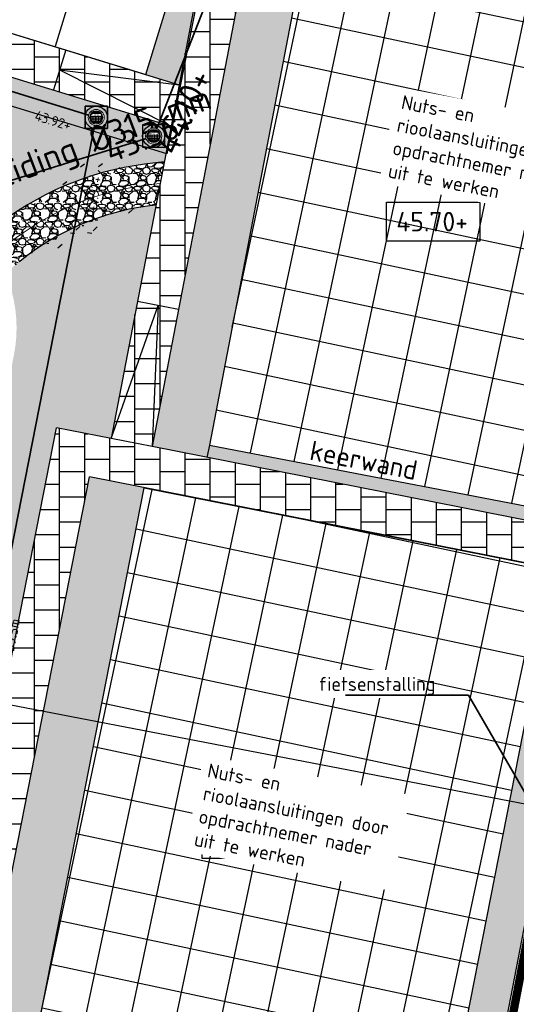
# Model space of a CAD drawing. Header units: metres. Extents: x 186340 to 190086, y 444329 to 445139.
# Tile 4 of 62: x 186448 to 186466, y 444433 to 444469. Entities that reach past the tile are written whole.
import ezdxf
from ezdxf import colors
from ezdxf.entities.mleader import LeaderData, LeaderLine
from ezdxf.enums import TextEntityAlignment as Align
from ezdxf.lldxf.tags import DXFTag
from ezdxf.math import Vec2, Vec3

# ---------------------------------------------------------------- set-up
doc = ezdxf.new("R2010")
doc.units = ezdxf.units.M
doc.set_wipeout_variables(frame=1)
doc.linetypes.add('AM-AS', pattern=[16, 10, -2, 2, -2])
doc.layers.get('0').update_dxf_attribs({"lineweight": 25})
doc.layers.add('_LOS bebouwing-bouwvlak', color=6, linetype='Continuous')
doc.layers.add('N-WE-AM-PROFIEL-SD', color=7, linetype='Continuous')
for name, color, linetype, lineweight in [('N-WE-AL-BOUWPEIL-T35', 7, 'Continuous', 25), ('N-WE-AM-CONSTRUCTIELIJN-G', 30, 'Continuous', 25), ('N-WE-RI-DWA_RIOOLLEIDING-G', 20, 'PR_VWA_LINE', 35), ('N-WE-RI-DWA_RIOOLPUT-S', 20, 'Continuous', 25), ('N-WE-RI-DWA_RIOOLPUT_INSPECTIEPUT_BETON-S', 20, 'Continuous', 25), ('N-WE-RI-DWA_STROOMRICHTING-S', 20, 'Continuous', 25), ('N-WE-RI-HWA-G', 150, 'PR_HWA_LINE', 35), ('N-WE-RI-HWA_BOB-S', 150, 'Continuous', 25), ('N-WE-RI-HWA_RIOOLPUT-S', 150, 'Continuous', 25), ('N-WE-RI-HWA_RIOOLPUT_INSPECTIEPUT_BETON-S', 150, 'Continuous', 25), ('N-WE-RI-PUTDEKSEL-S', 251, 'Continuous', 5), ('N-WE-VH-VERHARDING_STELCONPLATEN-V', 8, 'Continuous', 25), ('X-XX-AL-T35', 50, 'Continuous', 35)]:
    doc.layers.add(name, color=color, linetype=linetype, lineweight=lineweight)
doc.layers.add('N-WE-AM-AS_WEG-G', color=10, linetype='AM-AS', lineweight=5, plot=False)
for name, color, linetype, lineweight, true_color in [('N-WE-GR-GROEN-V', 7, 'Continuous', 25, 0xd2e4d4), ('N-WE-VH-VERHARDING_TROTTOIR-V', 7, 'Continuous', 25, 0xb2b2ae), ('N-WE-VH-VERHARDING_TROTTOIR_HALFVERHARDING-V', 7, 'Continuous', 25, 0xa57c00)]:
    doc.layers.add(name, color=color, linetype=linetype, lineweight=lineweight, true_color=true_color)
doc.styles.add('NLCS-ISO', font='NLCS-ISO.ttf')
doc.styles.add('NLCS-ISO-ANNOTATIEF-T18', font='NLCS-ISO.ttf', dxfattribs={"height": 1.8})
doc.styles.add('NLCS-ISO-ANNOTATIEF-T35', font='NLCS-ISO.ttf', dxfattribs={"height": 3.5})
doc.styles.add('NLCS-ISO-M200-T25', font='NLCS-ISO.ttf', dxfattribs={"height": 0.5})
doc.styles.get("Standard").update_dxf_attribs({"font": 'NLCS-ISO.ttf'})
tags = doc.linetypes.add('PR_HWA_LINE', pattern='A,2,-2,2,-2,2,-2,2,-2,2,-2,["HWA",NLCS-ISO,S=2,R=0,X=-1,Y=-1],-6', length=26).pattern_tags.tags
tags[22] = DXFTag(74, 10)
tags = doc.linetypes.add('PR_VWA_LINE', pattern='A,2,-2,2,-2,2,-2,2,-2,2,-2,["VWA",NLCS-ISO,S=2,R=0,X=-1,Y=-1],-6', length=26).pattern_tags.tags
tags[22] = DXFTag(74, 10)
pattern_1 = [(78, (0, 0), (-1.552809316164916, 0.3300598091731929), []), (168, (0, 0), (-0.330059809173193, -1.552809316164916), [])]
pattern_2 = [(0, (0, 0), (0.8999999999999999, 0.45), [0.8999999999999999, -0.8999999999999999]), (90, (0, 0), (-0.8999999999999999, 5.51091059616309e-17), [])]

# ---------------------------------------------------------------- blocks, each defined once
blk = doc.blocks.new('*U173')
blk.add_lwpolyline([(2.91038304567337e-11, -1.164153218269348e-10), (43.29366766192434, -8.325705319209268)])
at = {"style": 'NLCS-ISO'}
for tag, p in [('PROFIELNR', (-0.09442369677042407, -0.491003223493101)), ('PROFIELNR2', (43.19924396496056, -8.816708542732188))]:
    blk.add_attdef(tag, text='', height=1, rotation=349.1144729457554, dxfattribs=at).set_placement(p, align=Align.TOP_CENTER)
blk = doc.blocks.new('SRI-PUT_INSPECTIE_ROND_SO')
blk.add_wipeout([(-0.0056566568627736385, 0.35841247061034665), (0.05400819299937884, 0.354311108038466), (0.10984561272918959, 0.34110454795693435), (0.158637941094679, 0.32128292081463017), (0.19106395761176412, 0.30309084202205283), (0.22831245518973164, 0.27608231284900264), (0.26693847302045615, 0.23889434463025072), (0.290831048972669, 0.20912055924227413), (0.3114358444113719, 0.17695095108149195), (0.3397660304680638, 0.11336169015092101), (0.35266704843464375, 0.06256534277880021), (0.35812354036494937, 0.006165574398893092), (0.356093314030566, -0.038649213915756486), (0.3437270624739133, -0.10080696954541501), (0.32592415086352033, -0.14866078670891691), (0.30817493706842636, -0.1826735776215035), (0.2884084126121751, -0.21255060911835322), (0.2557113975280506, -0.2509856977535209), (0.2203845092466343, -0.28255760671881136), (0.17334840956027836, -0.31367498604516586), (0.13614905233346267, -0.33155838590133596), (0.11222553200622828, -0.340425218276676), (0.07841211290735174, -0.34979746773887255), (0.035629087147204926, -0.3567431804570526), (0.009625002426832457, -0.3584124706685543), (-0.028001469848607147, -0.35748054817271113), (-0.07910373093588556, -0.3497876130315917), (-0.12614369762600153, -0.33574638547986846), (-0.17055102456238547, -0.31555823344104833), (-0.2102179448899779, -0.29068250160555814), (-0.2554585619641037, -0.2519014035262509), (-0.2802895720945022, -0.22397430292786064), (-0.30677693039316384, -0.1860862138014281), (-0.3220754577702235, -0.15816044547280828), (-0.3422850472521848, -0.10768657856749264), (-0.3536235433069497, -0.06089814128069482), (-0.358123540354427, -0.022469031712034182), (-0.35551930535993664, 0.04852501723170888), (-0.3505456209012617, 0.07655351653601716), (-0.3351720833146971, 0.12801298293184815), (-0.3233804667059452, 0.15537821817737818), (-0.2989358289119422, 0.19832958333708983), (-0.2637786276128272, 0.24308621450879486), (-0.22854172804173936, 0.2764283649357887), (-0.18162736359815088, 0.30922781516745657), (-0.1407107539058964, 0.3298216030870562), (-0.1074188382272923, 0.34208218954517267), (-0.05784552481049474, 0.3538073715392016)])
for points in [[(-0.2614982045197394, 0.03490438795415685), (0.2608503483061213, 0.03490438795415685)], [(-0.2457477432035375, 0.09587215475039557), (-0.2457477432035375, -0.09597056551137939)], [(-0.1973646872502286, 0.1749042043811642), (0.1967168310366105, 0.1749042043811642)], [(-0.1757477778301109, 0.1965728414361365), (-0.1757477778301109, 0.1749042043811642)], [(-0.1757477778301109, 0.03490438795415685), (-0.1757477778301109, -0.1966712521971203)], [(-0.1057941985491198, 0.2414249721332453), (-0.1057941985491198, 0.1749042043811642)], [(-0.1057941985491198, 0.03490438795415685), (-0.1057941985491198, -0.2415233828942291)], [(-0.09744025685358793, 0.2449042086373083), (0.09679240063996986, 0.2449042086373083)], [(-0.03579419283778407, 0.2610554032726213), (-0.03579419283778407, 0.2449042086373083)], [(-0.03579419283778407, 0.03490438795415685), (-0.03579419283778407, -0.1750492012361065)], [(0.03420581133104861, 0.2611814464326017), (0.03420581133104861, 0.2449042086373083)], [(0.03420581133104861, 0.03490438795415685), (0.03420581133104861, -0.1750492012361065)], [(0.1042058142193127, 0.241833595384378), (0.1042058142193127, 0.1749042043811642)], [(0.1042058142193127, 0.03490438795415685), (0.1042058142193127, -0.2419320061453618)], [(0.1742056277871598, 0.1973670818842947), (0.1742056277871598, 0.1749042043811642)], [(0.1742056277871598, 0.03490438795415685), (0.1742056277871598, -0.1974654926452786)], [(0.2442056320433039, 0.09812946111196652), (0.2442056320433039, -0.09822787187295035)], [(-0.261485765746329, -0.03509561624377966), (0.2608379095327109, -0.03509561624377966)], [(-0.2419827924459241, -0.1050956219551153), (0.2413349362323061, -0.1050956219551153)], [(-0.1973233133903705, -0.1750492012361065), (0.1966754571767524, -0.1750492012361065)], [(-0.09732277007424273, -0.2450491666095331), (0.09667491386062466, -0.2450491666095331)], [(-0.03579419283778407, -0.2450491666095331), (-0.03579419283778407, -0.2611538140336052)], [(0.03420581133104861, -0.2450491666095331), (0.03420581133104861, -0.2612798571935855)]]:
    blk.add_lwpolyline(points)
for points in [[(-0.06829518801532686, 0.2248867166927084), (0.06670680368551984, 0.2248867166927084), (0.06670680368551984, 0.1949216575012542), (-0.06829518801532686, 0.1949216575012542)], [(-0.03829522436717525, 0.2019216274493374), (-0.01029519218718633, 0.2019216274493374), (-0.01029519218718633, 0.2179216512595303), (-0.03829522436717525, 0.2179216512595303)], [(0.03664298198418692, 0.2019331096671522), (0.008642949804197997, 0.2019331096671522), (0.008642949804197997, 0.2179331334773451), (0.03664298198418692, 0.2179331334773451)], [(-0.06829518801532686, -0.1950666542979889), (0.06670680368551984, -0.1950666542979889), (0.06670680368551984, -0.2250317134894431), (-0.06829518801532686, -0.2250317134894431)], [(-0.03829522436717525, -0.2180317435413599), (-0.01029519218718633, -0.2180317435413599), (-0.01029519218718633, -0.202031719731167), (-0.03829522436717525, -0.202031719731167)], [(0.03664298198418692, -0.2180202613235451), (0.008642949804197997, -0.2180202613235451), (0.008642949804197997, -0.2020202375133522), (0.03664298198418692, -0.2020202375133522)]]:
    blk.add_lwpolyline(points, close=True)
for radius in [0.3585013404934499, 0.29850134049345, 0.2635028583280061]:
    blk.add_circle((-0.0003239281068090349, -4.920538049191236e-05), radius)
blk.add_text('PROVIEL', height=0.07).set_placement((-0.0003239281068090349, 0.1033225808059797), align=Align.MIDDLE_CENTER)
blk = doc.blocks.new('N-SRI-PUT_HWA-SO')
at = {"layer": 'N-WE-RI-HWA_RIOOLPUT_INSPECTIEPUT_BETON-S', "lineweight": -3}
h = blk.add_hatch(color=256, dxfattribs=at)
h.dxf.hatch_style = 1
h.paths.add_polyline_path([(-0.4999999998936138, 0, 1), (0.4999999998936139, 0, 1)])
at = {"layer": 'N-WE-RI-HWA_RIOOLPUT_INSPECTIEPUT_BETON-S', "lineweight": -3, "flags": 128}
blk.add_lwpolyline([(-0.4999999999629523, -0.5000000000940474), (0.5000000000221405, -0.5000000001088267), (0.5000000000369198, 0.499999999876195), (-0.5000000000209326, 0.499999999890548)], close=True, dxfattribs=at)
at = {"layer": 'N-WE-RI-HWA_RIOOLPUT_INSPECTIEPUT_BETON-S', "lineweight": -3}
blk.add_circle((0, 0), 0.4999999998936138, dxfattribs=at)
at = {"layer": 'N-WE-RI-PUTDEKSEL-S'}
blk.add_blockref('SRI-PUT_INSPECTIE_ROND_SO', (0, 0), dxfattribs=at)
blk = doc.blocks.new('*U298')
at = {"ltscale": 0.1}
blk.add_hatch(color=256, dxfattribs=at).paths.add_polyline_path([(2.500000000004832, 0), (-2.500000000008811, -0.8333333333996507), (-2.500000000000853, 0.8333333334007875)])
at = {"ltscale": 0.1, "flags": 128}
blk.add_lwpolyline([(2.500000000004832, 0), (-2.500000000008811, -0.8333333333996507), (-2.500000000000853, 0.8333333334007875)], close=True, dxfattribs=at)
at = {"ltscale": 0.1, "style": 'NLCS-ISO'}
for tag, p in [('MAT', (-1.000000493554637, 1)), ('BOBL', (-68.37211050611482, -4.239999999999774))]:
    blk.add_attdef(tag, text='', height=1.8, dxfattribs=at).set_placement(p, align=Align.BOTTOM_RIGHT)
for tag, p in [('DIA', (0.9999995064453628, 1)), ('BOBR', (68.46650147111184, -4.24))]:
    blk.add_attdef(tag, text='', height=1.8, dxfattribs=at).set_placement(p, align=Align.BOTTOM_LEFT)
blk.add_attdef('LGT', text='', height=1.8, dxfattribs=at).set_placement((4.440892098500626e-16, -2.220000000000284), align=Align.TOP_CENTER)
blk = doc.blocks.new('N-SRI-PUT_VWA-SO')
at = {"layer": 'N-WE-RI-DWA_RIOOLPUT_INSPECTIEPUT_BETON-S', "lineweight": -3}
h = blk.add_hatch(color=256, dxfattribs=at)
edge = h.paths.add_edge_path()
edge.add_arc((-6.273145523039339e-05, 6.272915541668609e-05), 0.4999999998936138, 0, 360)
at = {"layer": 'N-WE-RI-DWA_RIOOLPUT_INSPECTIEPUT_BETON-S', "lineweight": -3, "flags": 128}
for points in [[(-0.500083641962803, 0.5000836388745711), (0.4999163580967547, 0.500083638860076), (0.4999163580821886, -0.4999163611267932), (-0.5000836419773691, -0.4999163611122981)], [(0.4999581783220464, -0.4999163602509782), (0.4999163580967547, 0.500083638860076), (-0.5000836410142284, 0.5000418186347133), (-0.5000418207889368, -0.4999581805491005)]]:
    blk.add_lwpolyline(points, close=True, dxfattribs=at)
at = {"layer": 'N-WE-RI-DWA_RIOOLPUT_INSPECTIEPUT_BETON-S', "lineweight": -3}
blk.add_circle((-6.273145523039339e-05, 6.272915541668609e-05), 0.4999999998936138, dxfattribs=at)
at = {"layer": 'N-WE-RI-PUTDEKSEL-S'}
blk.add_blockref('SRI-PUT_INSPECTIE_ROND_SO', (0, 0), dxfattribs=at)
blk = doc.blocks.new('*U299')
at = {"ltscale": 0.1, "style": 'NLCS-ISO'}
for tag, p in [('MAT', (-1.000000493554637, 1)), ('BOBL', (-93.76127811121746, -4.239999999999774))]:
    blk.add_attdef(tag, text='', height=1.8, dxfattribs=at).set_placement(p, align=Align.BOTTOM_RIGHT)
for tag, p in [('DIA', (0.9999995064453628, 1)), ('BOBR', (76.85818288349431, -4.24))]:
    blk.add_attdef(tag, text='', height=1.8, dxfattribs=at).set_placement(p, align=Align.BOTTOM_LEFT)
blk.add_attdef('LGT', text='', height=1.8, dxfattribs=at).set_placement((4.440892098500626e-16, -2.220000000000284), align=Align.TOP_CENTER)

msp = doc.modelspace()

# ---------------------------------------------------------------- hatches: boundary and pattern name
at = {"layer": 'N-WE-GR-GROEN-V', "transparency": 33554687}
h = msp.add_hatch(color=256, dxfattribs=at)
h.dxf.hatch_style = 1
h.paths.add_polyline_path([(186455.8092145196, 444477.3083655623), (186455.7727307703, 444477.315381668), (186455.4228389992, 444476.1753667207), (186452.4890517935, 444466.6165215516), (186453.6826416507, 444466.2501866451)])
h = msp.add_hatch(color=256, dxfattribs=at)
h.dxf.hatch_style = 1
edge = h.paths.add_edge_path()
edge.add_line((186431.1118480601, 444471.6085230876), (186431.4782749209, 444472.8024125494))
edge.add_line((186431.4782749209, 444472.8024125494), (186421.7262069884, 444475.7955034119))
edge.add_line((186421.7262069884, 444475.7955034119), (186421.3033540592, 444474.4211986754))
edge.add_arc((186430.1443280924, 444471.7009637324), 9.249999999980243, 162.8976544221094, 185.5438452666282)
edge.add_line((186420.9375943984, 444470.8073448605), (186423.3022307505, 444470.0815940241))
edge.add_arc((186421.8351803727, 444465.3016606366), 4.999999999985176, 43.9962976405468, 72.93777699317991, ccw=False)
edge.add_arc((186429.0290272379, 444472.2477795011), 5.000000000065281, 223.9962976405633, 252.9377769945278)
edge.add_line((186427.5619768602, 444467.4678461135), (186444.3269736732, 444462.3223570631))
edge.add_arc((186442.8599232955, 444457.5424236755), 4.999999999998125, 40.583635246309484, 72.9377769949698, ccw=False)
edge.add_arc((186434.8993916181, 444476.0371337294), 19.24999999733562, 307.6470602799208, 309.0501558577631)
edge.add_arc((186453.7994052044, 444452.7392907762), 10.74999999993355, 97.2194129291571, 129.0501561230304, ccw=False)
edge.add_line((186452.4484594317, 444463.4040667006), (186453.1524605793, 444463.4932450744))
edge.add_line((186453.1524605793, 444463.4932450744), (186453.3977165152, 444464.7685759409))
edge.add_line((186453.3977165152, 444464.7685759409), (186453.3307412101, 444464.7891319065))
edge.add_line((186453.3307412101, 444464.7891319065), (186431.1118480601, 444471.6085230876))
h = msp.add_hatch(color=256, dxfattribs=at)
h.dxf.hatch_style = 1
h.paths.add_polyline_path([(186458.543358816, 444472.9924326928), (186456.5793459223, 444473.3701274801), (186452.7190779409, 444453.2967339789), (186454.6795591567, 444452.9109450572), (186454.7664109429, 444453.3523037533)])
h.paths.add_polyline_path([(186453.5337012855, 444464.8010524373), (186455.1177012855, 444464.8010524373), (186455.1177012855, 444465.6650524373), (186453.5337012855, 444465.6650524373)], flags=25)
h.paths.add_polyline_path([(186455.0075553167, 444472.7492655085), (186456.5915553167, 444472.7492655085), (186456.5915553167, 444473.6132655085), (186455.0075553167, 444473.6132655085)], flags=9)
h.paths.add_polyline_path([(186452.2676313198, 444458.3408270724), (186453.8516313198, 444458.3408270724), (186453.8516313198, 444459.2048270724), (186452.2676313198, 444459.2048270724)], flags=9)
h = msp.add_hatch(color=256, dxfattribs=at)
h.dxf.hatch_style = 1
h.paths.add_polyline_path([(186474.6346878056, 444469.1628262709), (186473.1994541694, 444469.7749147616), (186469.4965076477, 444450.5195928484), (186454.7664109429, 444453.3523037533), (186454.6795591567, 444452.9109450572), (186469.3971678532, 444450.014773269), (186469.4743998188, 444450.4072464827), (186470.9712022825, 444450.1127015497)])
h = msp.add_hatch(color=256, dxfattribs=at)
h.dxf.hatch_style = 1
edge = h.paths.add_edge_path()
edge.add_line((186452.8544338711, 444461.9435061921), (186452.6369634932, 444461.9159584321))
edge.add_arc((186453.7994052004, 444452.7392907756), 9.250000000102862, 97.21941290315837, 129.0501561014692)
edge.add_arc((186434.8993915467, 444476.0371336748), 20.74999999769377, 307.2315433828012, 309.0501561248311, ccw=False)
edge.add_arc((186442.8599232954, 444457.5424236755), 5.000000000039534, -11.132579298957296, 23.248804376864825, ccw=False)
edge.add_line((186447.7658384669, 444456.5770241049), (186443.27506146, 444433.7560371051))
edge.add_arc((186448.1809766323, 444432.7906375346), 5.000000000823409, 168.8674207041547, 195.3697539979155)
edge.add_line((186443.3597993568, 444431.4654018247), (186444.2377656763, 444428.289849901))
edge.add_line((186444.2377656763, 444428.289849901), (186449.2914203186, 444453.9712379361))
edge.add_line((186449.2914203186, 444453.9712379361), (186451.2472897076, 444453.5863565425))
edge.add_line((186451.2472897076, 444453.5863565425), (186452.8544338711, 444461.9435061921))
h = msp.add_hatch(color=256, dxfattribs=at)
h.dxf.hatch_style = 1
h.paths.add_polyline_path([(186462.8093870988, 444426.8508595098), (186448.0916415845, 444429.7470582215), (186452.4358360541, 444451.8231500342), (186450.4735749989, 444452.2098435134), (186445.7087538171, 444427.9962336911), (186446.3118970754, 444427.875843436), (186446.1107560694, 444426.7250847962), (186463.9693107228, 444423.2343710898), (186465.3334522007, 444430.4304651), (186464.9596689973, 444430.5023464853), (186468.4518932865, 444448.6619127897), (186467.1536851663, 444448.9274777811)])
at = {"layer": 'N-WE-VH-VERHARDING_STELCONPLATEN-V'}
h = msp.add_hatch(dxfattribs=at)
h.set_pattern_fill('ANSI37', color=256, scale=0.5, angle=33)
h.set_pattern_definition(pattern_1)
h.paths.add_polyline_path([(186473.2734555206, 444470.1597217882), (186458.543358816, 444472.9924326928), (186454.7664109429, 444453.3523037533), (186469.4965076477, 444450.5195928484)])
h = msp.add_hatch(dxfattribs=at)
h.set_pattern_fill('ANSI37', color=256, scale=0.5, angle=33)
h.set_pattern_definition(pattern_1)
h.paths.add_polyline_path([(186467.1527939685, 444448.9229489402), (186452.4358360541, 444451.8231500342), (186448.0916415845, 444429.7470582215), (186462.8093870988, 444426.8508595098)])
at = {"layer": 'N-WE-VH-VERHARDING_TROTTOIR-V'}
h = msp.add_hatch(dxfattribs=at)
h.set_pattern_fill('AVH-TEGEL_300X300_HALFST-SO', color=256, scale=3, pattern_type=2)
h.set_pattern_definition(pattern_2)
h.paths.add_polyline_path([(186457.4842624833, 444480.5184066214), (186456.0502824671, 444480.9585217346), (186455.9752686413, 444480.7141122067), (186439.5347573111, 444485.7600106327), (186439.9015692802, 444486.955154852), (186424.9865290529, 444491.5314847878), (186424.4012298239, 444489.6199644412), (186437.4027263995, 444485.6298407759), (186437.0359638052, 444484.4348574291), (186453.2877373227, 444479.4468861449), (186455.3884484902, 444478.8021388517), (186454.9789842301, 444477.4680252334), (186455.8092145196, 444477.3083655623), (186453.6826416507, 444466.2501866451), (186453.3953739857, 444464.7563947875), (186451.2472897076, 444453.5863565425), (186452.719077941, 444453.296733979), (186457.2774160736, 444477.0000922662), (186475.0884302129, 444469.4041744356), (186475.6768622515, 444470.7839380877), (186456.9480362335, 444478.7712779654)])
h = msp.add_hatch(dxfattribs=at)
h.set_pattern_fill('AVH-TEGEL_300X300_HALFST-SO', color=256, scale=3, pattern_type=2)
h.set_pattern_definition(pattern_2)
edge = h.paths.add_edge_path()
edge.add_line((186458.4768039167, 444479.010756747), (186458.3512717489, 444478.7164071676))
edge.add_line((186458.3512717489, 444478.7164071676), (186475.8730062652, 444471.2438593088))
edge.add_line((186475.8730062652, 444471.2438593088), (186475.676862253, 444470.7839380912))
edge.add_line((186475.676862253, 444470.7839380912), (186475.0884302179, 444469.4041744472))
edge.add_line((186475.0884302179, 444469.4041744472), (186471.288139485, 444449.6426626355))
edge.add_line((186471.288139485, 444449.6426626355), (186470.9293261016, 444447.7768330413))
edge.add_line((186470.9293261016, 444447.7768330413), (186470.6349684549, 444447.8347575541))
edge.add_line((186470.6349684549, 444447.8347575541), (186467.1976826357, 444430.0636166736))
edge.add_line((186467.1976826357, 444430.0636166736), (186468.9637956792, 444429.716076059))
edge.add_line((186468.9637956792, 444429.716076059), (186476.280776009, 444467.6614511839))
edge.add_arc((186477.4100834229, 444467.4442766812), 1.149999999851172, 109.11447294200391, 169.1144729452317, ccw=False)
edge.add_line((186477.0335083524, 444468.5308728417), (186481.2316319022, 444469.9857911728))
edge.add_arc((186480.9532938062, 444470.7889274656), 0.8500000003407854, 289.1144729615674, 351.0032100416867)
edge.add_arc((186477.0025053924, 444471.4144439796), 4.850000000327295, 351.0032100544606, 405.9665750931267)
edge.add_arc((186479.7828169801, 444474.2901817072), 0.8500000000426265, 45.96657509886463, 156.9030579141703)
edge.add_line((186479.00095091, 444474.6236265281), (186477.4255580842, 444470.9296234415))
edge.add_line((186477.4255580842, 444470.9296234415), (186458.4768039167, 444479.010756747))
h = msp.add_hatch(dxfattribs=at)
h.set_pattern_fill('AVH-TEGEL_300X300_HALFST-SO', color=256, scale=3, pattern_type=2)
h.set_pattern_definition(pattern_2)
h.paths.add_polyline_path([(186432.9869235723, 444472.6020870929), (186433.3533504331, 444473.7959765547), (186420.7333459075, 444477.6692904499), (186420.2922266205, 444476.2356186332), (186431.4782749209, 444472.8024125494), (186431.1118480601, 444471.6085230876), (186453.3977165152, 444464.7685759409), (186453.6826416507, 444466.2501866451)])
h = msp.add_hatch(dxfattribs=at)
h.set_pattern_fill('AVH-TEGEL_300X300_HALFST-SO', color=256, scale=3, pattern_type=2)
h.set_pattern_definition(pattern_2)
h.paths.add_polyline_path([(186471.288139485, 444449.6426626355), (186449.2914203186, 444453.9712379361), (186444.2377656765, 444428.289849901), (186445.7087538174, 444427.9962336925), (186450.4735749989, 444452.2098435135), (186471.0065757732, 444448.1785313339)])
at = {"layer": 'N-WE-VH-VERHARDING_TROTTOIR_HALFVERHARDING-V'}
h = msp.add_hatch(dxfattribs=at)
h.set_pattern_fill('GRAVEL', color=256, scale=0.025)
h.set_pattern_definition([(228.0127875, (0.4572000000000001, 0.635), (-5.080000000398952, -5.714999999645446), [0.08543036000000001, -8.45762090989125]), (184.969741, (0.40005, 0.5715), (7.619999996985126, 0.635000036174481), [0.14660118, -14.513512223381]), (132.5104471, (0.254, 0.5588), (6.350000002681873, -6.98499999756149), [0.10337038, -10.233680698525]), (267.273689, (0.006350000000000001, 0.40005), (0.6350000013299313, 12.69999999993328), [0.13350113, -13.2166093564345]), (292.83365418, (0, 0.2667), (-3.175000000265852, 7.619999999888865), [0.130908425, -12.959951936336]), (357.2736889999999, (0.0508, 0.14605), (-12.69999999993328, 0.6350000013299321), [0.13350113, -13.2166093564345]), (37.69424047, (0.18415, 0.1397), (-8.254999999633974, -6.350000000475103), [0.176548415, -17.47827882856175]), (72.25532837, (0.32385, 0.24765), (4.445000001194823, 13.96999999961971), [0.16667988, -16.50131415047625]), (121.42956562, (0.37465, 0.4064), (-5.08000000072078, 8.254999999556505), [0.13395325, -13.261386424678]), (175.2363583, (0.3048, 0.5207), (6.984999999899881, -0.635000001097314), [0.15292832, -7.4934842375]), (222.3974378, (0.1524, 0.5334), (-7.619999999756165, -6.985000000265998), [0.19776948, -19.57919312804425]), (138.81407483, (0.635, 0.3937), (-4.444999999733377, 3.810000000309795), [0.06750113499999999, -6.682641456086]), (171.4692344, (0.5842, 0.43815), (8.255000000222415, -1.269999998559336), [0.128420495, -12.71365974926]), (225, (0.4572000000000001, 0.4572000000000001), (-8.881784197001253e-17, -0.6350000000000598), [0.08980233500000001, -0.808223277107]), (203.19859051, (0.4127500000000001, 0.5334), (3.175000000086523, 1.269999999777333), [0.04836032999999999, -4.787655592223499]), (291.80140949, (0.3683000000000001, 0.5143500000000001), (-0.6350000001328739, 1.904999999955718), [0.068391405, -3.3511882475]), (30.96375653, (0.3937, 0.4508500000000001), (1.905000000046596, 1.269999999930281), [0.111079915, -3.5915745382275]), (161.56505118, (0.48895, 0.508), (1.270000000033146, -0.6349999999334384), [0.080321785, -1.927724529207]), (16.389540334, (0, 0.5143500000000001), (6.350000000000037, 1.905000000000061), [0.112522, -11.13970666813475]), (70.34617594, (0.10795, 0.5461), (-2.540000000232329, -6.984999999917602), [0.094399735, -9.34555391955]), (293.19859051, (0.48895, 0.635), (-1.269999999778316, 3.175000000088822), [0.096720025, -4.739295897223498]), (343.6104596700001, (0.5270499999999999, 0.5461), (-6.350000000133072, 1.904999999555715), [0.112522, -11.139706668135]), (339.44395478, (0, 0.12065), (-3.174999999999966, 1.270000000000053), [0.1085088, -5.3169335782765]), (294.7751406, (0.1016, 0.08255000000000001), (-3.175000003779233, 6.984999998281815), [0.09091803, -9.000898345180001]), (66.80140949, (0.4953000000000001, 0), (1.269999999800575, 3.175000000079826), [0.09672002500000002, -4.739295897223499]), (17.35402464, (0.5334, 0.0889), (-8.254999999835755, -2.540000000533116), [0.106445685, -10.53809399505]), (69.44395478, (0.18415, 0), (-1.270000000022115, -3.174999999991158), [0.05425439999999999, -5.371187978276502]), (101.309932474, (0.4572000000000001, 0), (-0.6350000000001, 2.540000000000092), [0.03237865, -3.205498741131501]), (165.963756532, (0.4508500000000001, 0.03175), (1.904999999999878, -0.6349999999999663), [0.130908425, -2.48726364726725]), (186.00900596, (0.32385, 0.0635), (6.349999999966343, 0.6350000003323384), [0.12131675, -12.01034121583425]), (303.69006753, (0.3937, 0.3937), (-0.6350000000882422, 1.269999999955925), [0.09158097, -2.19794408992]), (353.15722659, (0.4445000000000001, 0.3175), (10.79500000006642, -1.269999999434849), [0.15988919, -15.82900226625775]), (60.9453959, (0.6032500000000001, 0.29845), (-2.540000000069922, -4.444999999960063), [0.06537706, -6.472348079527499]), (90, (0.635, 0.3556), (-0.635, 0.635), [0.0381, -0.5969]), (120.25643716, (0.31115, 0.08255000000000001), (2.539999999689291, -4.445000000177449), [0.08821674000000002, -8.7334851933]), (48.01278749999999, (0.2667, 0.15875), (5.080000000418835, 5.714999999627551), [0.17086072, -8.372190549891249]), (0, (0.381, 0.28575), (0.635, 0.635), [0.1651, -0.4699]), (325.3048465, (0.5461, 0.28575), (6.350000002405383, -4.444999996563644), [0.10040239, -9.939829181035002]), (254.0546040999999, (0.62865, 0.2286), (-0.6349999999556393, -2.540000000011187), [0.09245727, -4.530412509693]), (207.64597536, (0.6032500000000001, 0.1397), (-12.06500000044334, -6.349999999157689), [0.150536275, -14.9031161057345]), (175.42607874, (0.4699, 0.06985), (-8.254999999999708, 0.6349999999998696), [0.159257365, -15.76646161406])])
h.paths.add_polyline_path([(186452.6369634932, 444461.9159584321), (186452.8544338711, 444461.9435061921), (186453.1524605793, 444463.4932450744), (186452.4484594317, 444463.4040667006, 0.1397878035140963), (186447.0269003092, 444461.0876844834, -0.00612223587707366), (186446.6572090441, 444460.7952103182, -0.07578204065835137), (186447.4539205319, 444459.5160470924, 0.00793536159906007), (186447.9719009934, 444459.9227923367, -0.1397878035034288)])

# ---------------------------------------------------------------- linework, layer by layer
at = {"layer": 'N-WE-AM-AS_WEG-G'}
msp.add_line((186453.0034472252, 444462.7183756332), (186452.5427114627, 444462.6600125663), dxfattribs=at)
msp.add_arc((186453.7994052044, 444452.7392907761), 10, 97.2194129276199, 129.0501561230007, dxfattribs=at)
at = {"layer": 'N-WE-AM-CONSTRUCTIELIJN-G'}
for p, q in [((186455.8092145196, 444477.3083655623), (186453.6826416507, 444466.2501866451)), ((186457.2774160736, 444477.0000922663), (186452.719077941, 444453.296733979)), ((186449.6201113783, 444467.4970526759), (186449.179996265, 444466.0630726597)), ((186453.6826416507, 444466.2501866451), (186453.3953739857, 444464.7563947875)), ((186453.3977165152, 444464.7685759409), (186451.2472897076, 444453.5863565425)), ((186453.1524605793, 444463.4932450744), (186452.448459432, 444463.4040667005)), ((186452.8544338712, 444461.9435061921), (186452.6369634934, 444461.9159584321)), ((186453.6633149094, 444458.2067662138), (186452.1903052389, 444458.4900373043)), ((186444.2377656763, 444428.289849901), (186449.2914203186, 444453.9712379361)), ((186451.2472897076, 444453.5863565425), (186449.2914203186, 444453.9712379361)), ((186452.7190779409, 444453.2967339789), (186451.2472897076, 444453.5863565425)), ((186471.2881394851, 444449.6426626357), (186452.7190779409, 444453.2967339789)), ((186454.7664109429, 444453.3523037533), (186454.6795591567, 444452.9109450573)), ((186445.7087538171, 444427.9962336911), (186450.4735749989, 444452.2098435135)), ((186467.1527939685, 444448.9229489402), (186450.4735749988, 444452.2098435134)), ((186468.4518932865, 444448.6619127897), (186464.9596689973, 444430.5023464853))]:
    msp.add_line(p, q, dxfattribs=at)
at = {"layer": 'N-WE-AM-CONSTRUCTIELIJN-G', "flags": 128}
for points in [[(186420.3522667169, 444477.7874476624), (186433.3536861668, 444473.7970704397), (186432.9869235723, 444472.6020870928), (186452.4890517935, 444466.6165215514), (186455.423152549, 444476.1763883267), (186435.9209342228, 444482.1616602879), (186436.2876968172, 444483.3566436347), (186423.2860194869, 444487.3461806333)], [(186473.2734555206, 444470.1597217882), (186458.543358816, 444472.9924326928), (186454.7664109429, 444453.3523037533), (186469.4965076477, 444450.5195928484)]]:
    msp.add_lwpolyline(points, close=True, dxfattribs=at)
for points in [[(186420.7333459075, 444477.6692904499), (186433.3533504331, 444473.7959765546), (186432.9869235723, 444472.6020870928), (186453.6826416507, 444466.2501866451)], [(186452.1724842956, 444477.1729609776), (186449.23869709, 444467.6141158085)], [(186420.2922266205, 444476.2356186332), (186431.4782749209, 444472.8024125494), (186431.1118480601, 444471.6085230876), (186453.3977165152, 444464.7685759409)], [(186449.4000538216, 444466.7800626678), (186453.6826416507, 444466.2501866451)], [(186449.4000538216, 444466.7800626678), (186453.3977165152, 444464.7685759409)], [(186451.2472897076, 444453.5863565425), (186452.9268100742, 444458.3484017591), (186452.7190779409, 444453.2967339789)], [(186452.435939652, 444451.8236764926), (186467.1536851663, 444448.9274777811), (186462.8093870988, 444426.8508595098), (186448.0916415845, 444429.7470582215), (186452.435939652, 444451.8236764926)]]:
    msp.add_lwpolyline(points, dxfattribs=at)
at = {"layer": 'N-WE-AM-CONSTRUCTIELIJN-G', "const_width": 0.3, "flags": 128}
msp.add_lwpolyline([(186470.9679420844, 444447.9730696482), (186468.612234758, 444448.4366322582), (186465.1560702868, 444430.4645770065)], dxfattribs=at)
at = {"layer": 'N-WE-AM-CONSTRUCTIELIJN-G'}
for radius in [10.75, 9.25]:
    msp.add_arc((186453.7994052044, 444452.7392907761), radius, 97.2194129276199, 129.0501561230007, dxfattribs=at)
at = {"layer": 'N-WE-RI-DWA_RIOOLLEIDING-G'}
for p, q in [((186420.4981014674, 444474.3373081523), (186450.7126648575, 444465.0780433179)), ((186450.7126648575, 444465.0780433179), (186443.0830708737, 444426.3063864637))]:
    msp.add_line(p, q, dxfattribs=at)
at = {"layer": 'N-WE-RI-HWA-G'}
for p, q in [((186452.7714610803, 444464.410923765), (186461.161720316, 444485.7800559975)), ((186440.1126664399, 444460.4948742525), (186452.7714610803, 444464.410923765))]:
    msp.add_line(p, q, dxfattribs=at)

# ---------------------------------------------------------------- block references
at = {"layer": 'N-WE-AM-PROFIEL-SD'}
msp.add_blockref('*U173', (186442.7473894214, 444444.9977351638), dxfattribs=at)
at = {"layer": 'N-WE-RI-DWA_STROOMRICHTING-S', "xscale": 0.2, "yscale": 0.2, "zscale": 0.2, "rotation": 342.9622960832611}
msp.add_blockref('*U298', (186435.6053831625, 444469.7076757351), dxfattribs=at).add_auto_attribs({'MAT': 'PVC', 'DIA': 'ø250', 'LGT': '31.6m', 'BOBL': '44.05+', 'BOBR': '43.92+'})
at = {"layer": 'N-WE-RI-DWA_STROOMRICHTING-S'}
ref = msp.add_blockref('*U299', (186447.0921821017, 444446.679670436), dxfattribs=dict(at, xscale=0.2, yscale=0.2, zscale=0.2, rotation=78.86742070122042))
ref.add_attrib('LGT', '39.5m', dxfattribs={"layer": '0', "ltscale": 0.1, "height": 0.3599999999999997, "rotation": 78.86742070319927, "style": 'NLCS-ISO'}).set_placement((186447.5278273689, 444446.5939429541), align=Align.TOP_CENTER)
ref.add_attrib('BOBR', '43.92+', dxfattribs={"layer": '0', "ltscale": 0.1, "height": 0.3599999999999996, "rotation": 78.86742070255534, "style": 'NLCS-ISO'}).set_placement((186450.786211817, 444461.6191803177), align=Align.BOTTOM_LEFT)

# ---------------------------------------------------------------- texts
at = {"layer": 'N-WE-AL-BOUWPEIL-T35', "char_height": 0.7, "width": 2.641109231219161, "attachment_point": 1, "style": 'NLCS-ISO-ANNOTATIEF-T35', "bg_fill": 16, "box_fill_scale": 1.5, "bg_fill_color": 256, "bg_fill_transparency": 0}
for s, insert in [('45.70+', (186461.4624742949, 444461.698, 44.354)), ('45.20+', (186454.8613328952, 444439.6016333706, -0.1060000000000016))]:
    msp.add_mtext(s, dxfattribs=dict(at, insert=insert))
at = {"layer": 'N-WE-RI-HWA_BOB-S', "char_height": 0.8999999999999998, "attachment_point": 1, "style": 'NLCS-ISO-ANNOTATIEF-T18'}
for s, insert, width, rotation in [('44.10+', (186452.7439927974, 444464.0606075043), 7.189113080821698, 64.43132383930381), ('HWA-leiding %%C315 mm', (186443.8009583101, 444462.1407417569), 11.02531258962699, 20.91134487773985), ('43.36+', (186450.9099915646, 444464.2832985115), 7.189113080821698, 20.632580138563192)]:
    msp.add_mtext(s, dxfattribs=dict(at, insert=insert, width=width, rotation=rotation))
at = {"layer": 'X-XX-AL-T35', "insert": (186458.4514807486, 444453.5208204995), "char_height": 0.7, "width": 3.927, "attachment_point": 1, "rotation": 349.0678424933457, "style": 'NLCS-ISO-ANNOTATIEF-T35'}
msp.add_mtext('keerwand', dxfattribs=at)

# ---------------------------------------------------------------- next in the draw order: block references
at = {"layer": 'N-WE-RI-DWA_RIOOLPUT-S', "xscale": 0.8, "yscale": 0.8, "zscale": 0.8}
msp.add_blockref('N-SRI-PUT_VWA-SO', (186450.7126648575, 444465.0780433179), dxfattribs=at)
at = {"layer": 'N-WE-RI-HWA_RIOOLPUT-S', "xscale": 0.8, "yscale": 0.8, "zscale": 0.8}
msp.add_blockref('N-SRI-PUT_HWA-SO', (186452.7714610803, 444464.410923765), dxfattribs=at)

# ---------------------------------------------------------------- next in the draw order: texts
at = {"layer": 'X-XX-AL-T35', "insert": (186461.7065059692, 444465.8833087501), "char_height": 0.5, "width": 7.032490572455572, "attachment_point": 1, "rotation": 349.11447294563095, "style": 'NLCS-ISO-ANNOTATIEF-T35', "bg_fill": 3, "box_fill_scale": 1.5, "bg_fill_color": 256, "bg_fill_transparency": 0}
msp.add_mtext('Nuts- en rioolaansluitingen door opdrachtnemer nader uit te werken', dxfattribs=at)

# ---------------------------------------------------------------- next in the draw order: leaders
at = {"layer": 'X-XX-AL-T35'}
ml = msp.add_multileader_mtext('Standard', dxfattribs=at)
ml.set_content('fietsenstalling', color=256, style='NLCS-ISO-M200-T25')
ml.set_leader_properties(color=256, linetype='ByLayer', lineweight=-1)
ml.build(insert=Vec2(0, 0))
ml.multileader.update_dxf_attribs({"text_left_attachment_type": 5, "text_right_attachment_type": 5, "dogleg_length": 0.5, "arrow_head_size": 0.5})
ctx = ml.context
ctx.base_point, ctx.char_height, ctx.arrow_head_size, ctx.landing_gap_size, ctx.plane_origin = Vec3(186458.4980813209, 444444.403035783), 0.5, 0.5, 0.18, Vec3(186467.558130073, 444438.3285088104)
ctx.left_attachment, ctx.right_attachment = 5, 5
notes = []
notes.append((ctx, [(0, (1, 1, 0), (186464.0510002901, 444444.403035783), (-1, 0), 0.8929189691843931, [(0, [(186467.558130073, 444438.3285088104)], 0, [])])]))
ctx.mtext.insert, ctx.mtext.width, ctx.mtext.flow_direction = Vec3(186458.6780813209, 444445.053035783), 3.305, 5
ctx.mtext.has_bg_fill, ctx.mtext.bg_color, ctx.mtext.bg_scale_factor, ctx.mtext.bg_transparency, ctx.mtext.use_window_bg_color = 1, -1027028792, 1.5, 0, 1
for ctx, leaders in notes:
    for number, flags, end, landing, length, lines in leaders:
        leader = LeaderData()
        leader.index, (leader.has_last_leader_line, leader.has_dogleg_vector, leader.attachment_direction) = number, flags
        leader.last_leader_point, leader.dogleg_vector, leader.dogleg_length = Vec3(end), Vec3(landing), length
        for number, points, colour, breaks in lines:
            line = LeaderLine()
            line.index, line.vertices, line.color, line.breaks = number, Vec3.list(points), colors.encode_raw_color(colour), breaks
            leader.lines.append(line)
        ctx.leaders.append(leader)

# ---------------------------------------------------------------- next in the draw order: linework, layer by layer
at = {"layer": '_LOS bebouwing-bouwvlak'}
msp.add_lwpolyline([(186456.1563641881, 444478.5653334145), (186453.2447934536, 444463.7694711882), (186432.6348126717, 444470.0950572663), (186433.0026477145, 444471.289711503), (186416.7495895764, 444476.2767470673), (186421.1496682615, 444490.6168763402), (186437.4023533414, 444485.6286252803), (186437.0359638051, 444484.4348574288), (186456.156571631, 444478.5663875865)], dxfattribs=at)

# ---------------------------------------------------------------- next in the draw order: texts
at = {"layer": 'X-XX-AL-T35', "insert": (186454.7614344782, 444441.9614674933), "char_height": 0.5, "width": 7.032490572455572, "attachment_point": 1, "rotation": 349.11447294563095, "style": 'NLCS-ISO-ANNOTATIEF-T35', "bg_fill": 3, "box_fill_scale": 1.5, "bg_fill_color": 256, "bg_fill_transparency": 0}
msp.add_mtext('Nuts- en rioolaansluitingen door opdrachtnemer nader uit te werken', dxfattribs=at)

doc.saveas('drawing.dxf')
